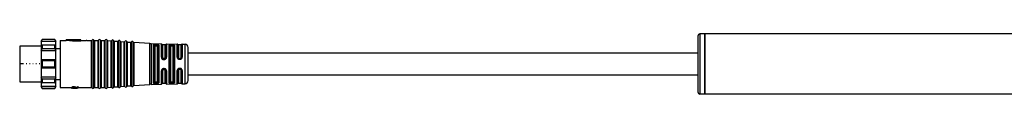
# Model space of a CAD drawing. Header units: millimetres. Extents: x -1015 to 2925, y 357 to 841.
# Tile 5 of 15: x -191 to 109, y 823 to 841. Entities that reach past the tile are written whole.
import ezdxf

# ---------------------------------------------------------------- set-up
doc = ezdxf.new("R2010")
doc.units = ezdxf.units.MM

# ---------------------------------------------------------------- blocks, each defined once
blk = doc.blocks.new('Drawing View1')
at = {"color": 7, "linetype": 'Continuous', "lineweight": 25}
for p, q in [((155.7, 12.4), (155.7, -5.9)), ((157.2, 12.4), (155.7, 12.4)), ((157.2, -5.9), (157.2, 12.4)), ((157.2, 12.4), (157.21, 12.4)), ((453.19, 12.4), (157.21, 12.4)), ((157.21, 12.4), (157.21, -5.9)), ((-44.5, 10.75), (-44.8, 10.25)), ((-44.8, 10.14), (-44.5, 10.69)), ((-44.8, 10.25), (-44.8, 10.14)), ((-40.3, 10.14), (-44.8, 10.14)), ((-44.8, 10.14), (-44.8, 9)), ((-44.5, 8.99), (-44.8, 9)), ((-44.8, 9), (-44.8, 7.24)), ((-40.3, 9), (-44.8, 9)), ((-40.6, 10.75), (-44.5, 10.75)), ((-44.5, 10.75), (-44.5, 10.69)), ((-40.6, 10.69), (-44.5, 10.69)), ((-44.5, 8.99), (-44.5, 8.55)), ((-40.6, 8.99), (-44.5, 8.99)), ((-40.3, 10.25), (-40.6, 10.75)), ((-40.6, 10.69), (-40.6, 10.75)), ((-40.6, 10.69), (-40.3, 10.14)), ((-40.3, 9), (-40.6, 8.99)), ((-40.6, 8.55), (-40.6, 8.99)), ((-40.3, 10.14), (-40.3, 10.25)), ((-40.3, 9), (-40.3, 10.14)), ((-40.3, 7.24), (-40.3, 9)), ((-39, 10.4), (-39, -3.9)), ((-39, 10.4), (-37.2, 10.4)), ((-32.7, 10.6), (-37.2, 10.6)), ((-35.2, 10.45), (-37.2, 10.6)), ((-37.2, 10.4), (-37.2, 10.6)), ((-35.2, 10.24), (-37.2, 10.4)), ((-32.7, 10.54), (-35.2, 10.54)), ((-35.2, 10.45), (-35.2, 10.54)), ((-35.2, 10.24), (-35.2, 10.45)), ((-35.2, 10.34), (-32.7, 10.34)), ((-32.7, 10.54), (-32.7, 10.6)), ((-32.7, 10.34), (-32.7, 10.54)), ((-32.7, 10.4), (-31.07, 10.4)), ((-30.84, 10.4), (-31.07, 10.4)), ((-30.84, 10.4), (-29.46, 10.4)), ((-29.46, -3.9), (-29.46, 10.4)), ((-29.27, -4.02), (-29.27, 10.52)), ((-28.73, -4.02), (-28.73, 10.52)), ((-28.54, 10.4), (-28.54, -3.9)), ((-28.54, 10.4), (-27.46, 10.4)), ((-27.46, -3.9), (-27.46, 10.4)), ((-27.27, -4.02), (-27.27, 10.52)), ((-26.73, -4.02), (-26.73, 10.52)), ((-26.54, 10.4), (-26.54, -3.9)), ((-26.54, 10.4), (-25.46, 10.4)), ((-25.46, -3.9), (-25.46, 10.4)), ((-25.27, -4.02), (-25.27, 10.52)), ((-24.72, -4), (-24.72, 10.5)), ((-24.54, 10.37), (-24.54, -3.87)), ((-24.54, 10.37), (-23.46, 10.29)), ((-23.46, -3.79), (-23.46, 10.29)), ((-23.27, -3.9), (-23.27, 10.4)), ((-22.72, -3.86), (-22.72, 10.36)), ((-22.54, 10.23), (-22.54, -3.72)), ((-22.54, 10.23), (-21.46, 10.15)), ((-21.46, -3.65), (-21.46, 10.15)), ((-21.27, -3.75), (-21.27, 10.25)), ((-20.72, -3.71), (-20.72, 10.22)), ((-20.54, 10.08), (-20.54, -3.58)), ((-20.54, 10.08), (-19.46, 10.01)), ((-19.46, -3.5), (-19.46, 10.01)), ((-19.27, -3.61), (-19.27, 10.11)), ((-18.72, -3.57), (-18.72, 10.07)), ((-18.54, 9.94), (-18.54, -3.44)), ((-18.54, 9.94), (-17.46, 9.86)), ((-17.46, -3.36), (-17.46, 9.86)), ((-17.27, -3.47), (-17.27, 9.97)), ((-16.72, -3.43), (-16.72, 9.93)), ((-16.54, 9.8), (-16.54, -3.3)), ((-11.72, 9.45), (-16.54, 9.8)), ((-11.72, -2.95), (-11.72, 9.45)), ((-11.28, 9.44), (-11.28, -2.93)), ((-11.28, 9.44), (-8.19, 9.38)), ((-10.6, -2.54), (-10.6, 9.04)), ((-9.9, 8.98), (-9.9, 9.05)), ((-9.7, 9.05), (-9.9, 9.05)), ((-9.7, 9.05), (-9.7, 8.98)), ((-9, 9.02), (-9.06, 9.12)), ((-9, 9.02), (-9, -2.52)), ((-8.19, 9.38), (-8.19, 9.38)), ((-8.19, 5.29), (-8.19, 9.38)), ((-8, 5.24), (-8, 9.22)), ((-7, 9.05), (-7.8, 9.05)), ((-7.8, 9.05), (-7.8, 5.18)), ((-7, 5.18), (-7, 9.05)), ((-6.81, 9.2), (-6.81, 5.23)), ((-6.61, 9.36), (-6.61, 5.29)), ((-6.61, 9.36), (-3.37, 9.31)), ((-4.9, 9.16), (-5.1, 9.17)), ((-3.37, 9.3), (-3.37, 9.31)), ((-3.37, 5.34), (-3.37, 9.3)), ((-3.19, 5.3), (-3.19, 9.18)), ((-2.2, 9.05), (-3, 9.05)), ((-3, 9.05), (-3, 5.25)), ((-2.2, 5.25), (-2.2, 9.05)), ((-2.02, 9.17), (-2.02, 5.29)), ((-1.83, 9.28), (-1.83, 5.33)), ((-1.83, 9.28), (-0.98, 9.27)), ((-0.98, 9.26), (-0.98, 9.27)), ((-0.98, -2.77), (-0.98, 9.26)), ((155.2, -5.4), (155.2, 11.9)), ((157.2, 11.9), (157.21, 11.9)), ((-44.8, 8.65), (-51.3, 8.65)), ((-51.3, 8.65), (-51.3, 3.25)), ((-44.8, 7.24), (-44.5, 7.86)), ((-40.3, 7.24), (-44.8, 7.24)), ((-44.8, 7.24), (-44.8, 4.5)), ((-44.5, 8.55), (-44.5, 7.86)), ((-40.6, 7.86), (-44.5, 7.86)), ((-40.6, 7.86), (-40.6, 8.55)), ((-40.6, 7.86), (-40.3, 7.24)), ((-40.3, 7.97), (-39, 7.97)), ((-40.3, 4.5), (-40.3, 7.24)), ((-10.4, 8.87), (-10.39, 8.9)), ((-10.4, 8.87), (-10.4, -2.37)), ((-10.2, 8.69), (-10.2, -2.19)), ((-9.9, 8.98), (-9.7, 8.98)), ((-9.9, 8.79), (-9.7, 8.79)), ((-9.4, -2.19), (-9.4, 8.69)), ((-9.2, -2.36), (-9.2, 8.86)), ((-5.78, -2.47), (-5.78, 8.97)), ((-5.59, 8.83), (-5.59, -2.33)), ((-5.4, 8.69), (-5.4, -2.19)), ((-4.9, 8.98), (-5.1, 8.98)), ((-5.1, 8.79), (-4.9, 8.79)), ((-4.6, -2.19), (-4.6, 8.69)), ((-4.41, -2.32), (-4.41, 8.82)), ((-4.22, 8.95), (-4.22, -2.45)), ((0, -1.77), (0, 8.27)), ((-51.3, 3.25), (-51.3, -2.15)), ((-50.15, 3.25), (-51.3, 3.25)), ((-49.15, 3.25), (-49.34, 3.25)), ((-48.15, 3.25), (-48.34, 3.25)), ((-47.15, 3.25), (-47.34, 3.25)), ((-46.15, 3.25), (-46.34, 3.25)), ((-45.15, 3.25), (-45.34, 3.25)), ((-44.8, 4.5), (-44.8, 3.25)), ((-44.5, 4.18), (-44.8, 4.5)), ((-40.3, 4.5), (-44.8, 4.5)), ((-44.8, 3.25), (-44.8, 2)), ((-44.5, 4.18), (-44.5, 3.25)), ((-40.6, 4.18), (-44.5, 4.18)), ((-44.5, 3.25), (-44.5, 2.32)), ((-40.3, 4.5), (-40.6, 4.18)), ((-40.6, 3.25), (-40.6, 4.18)), ((-40.6, 2.32), (-40.6, 3.25)), ((-40.3, 3.25), (-40.3, 4.5)), ((-40.3, 2), (-40.3, 3.25)), ((-7.92, 4.96), (-7.95, 5.03)), ((-7.92, 4.96), (-7.95, 5.03)), ((-7.9, 4.95), (-7.92, 4.96)), ((-7.9, 4.95), (-7.92, 4.96)), ((-7.86, 4.9), (-7.82, 4.87)), ((-7.3, 4.89), (-7.5, 4.89)), ((-7.5, 4.75), (-7.3, 4.75)), ((-6.98, 4.87), (-7.01, 4.84)), ((-7.01, 4.84), (-6.99, 4.84)), ((-6.91, 4.93), (-6.99, 4.84)), ((-2.7, 4.82), (-2.7, 4.96)), ((-2.7, 4.96), (-2.5, 4.96)), ((-2.7, 4.82), (-2.5, 4.82)), ((-2.7, 4.67), (-2.5, 4.67)), ((-2.5, 4.82), (-2.5, 4.96)), ((-44.8, 2), (-44.5, 2.32)), ((-40.3, 2), (-44.8, 2)), ((-44.8, 2), (-44.8, -0.74)), ((-40.6, 2.32), (-44.5, 2.32)), ((-40.6, 2.32), (-40.3, 2)), ((-40.3, -0.74), (-40.3, 2)), ((-8.19, -2.88), (-8.19, 1.13)), ((-8, -2.72), (-8, 1.19)), ((-7.95, 1.39), (-7.93, 1.45)), ((-7.91, 1.46), (-7.93, 1.45)), ((-7.8, 1.25), (-7.8, -2.55)), ((-7.3, 1.68), (-7.5, 1.68)), ((-7.5, 1.54), (-7.3, 1.54)), ((-6.96, 1.55), (-7, 1.57)), ((-7, -2.55), (-7, 1.25)), ((-6.96, 1.55), (-6.98, 1.56)), ((-6.98, 1.56), (-6.97, 1.56)), ((-6.97, 1.56), (-6.98, 1.56)), ((-6.97, 1.57), (-6.9, 1.48)), ((-6.81, 1.19), (-6.81, -2.7)), ((-6.61, 1.14), (-6.61, -2.86)), ((-3.37, -2.81), (-3.37, 1.23)), ((-3.19, -2.68), (-3.19, 1.27)), ((-3, 1.32), (-3, -2.55)), ((-2.5, 1.9), (-2.7, 1.9)), ((-2.5, 1.75), (-2.7, 1.75)), ((-2.7, 1.75), (-2.7, 1.61)), ((-2.5, 1.61), (-2.7, 1.61)), ((-2.5, 1.75), (-2.5, 1.61)), ((-2.2, -2.55), (-2.2, 1.32)), ((-2.02, 1.28), (-2.02, -2.66)), ((-1.83, 1.24), (-1.83, -2.78)), ((-51.3, -2.15), (-44.8, -2.15)), ((-40.3, -0.74), (-44.8, -0.74)), ((-44.5, -1.36), (-44.8, -0.74)), ((-44.8, -0.74), (-44.8, -2.5)), ((-44.8, -2.5), (-44.5, -2.49)), ((-40.3, -2.5), (-44.8, -2.5)), ((-44.8, -2.5), (-44.8, -3.64)), ((-40.6, -1.36), (-44.5, -1.36)), ((-44.5, -1.36), (-44.5, -2.05)), ((-44.5, -2.05), (-44.5, -2.49)), ((-40.6, -2.49), (-44.5, -2.49)), ((-40.3, -0.74), (-40.6, -1.36)), ((-40.6, -2.05), (-40.6, -1.36)), ((-40.6, -2.49), (-40.6, -2.05)), ((-40.6, -2.49), (-40.3, -2.5)), ((-40.3, -2.5), (-40.3, -0.74)), ((-40.3, -1.48), (-39, -1.48)), ((-40.3, -3.64), (-40.3, -2.5)), ((-16.54, -3.3), (-11.72, -2.95)), ((-11.72, -2.95), (-11.72, -2.95)), ((-11.28, -2.94), (-8.19, -2.88)), ((-11.28, -2.93), (-11.28, -2.94)), ((-10.6, -2.54), (-10.58, -2.59)), ((-10.39, -2.4), (-10.4, -2.37)), ((-9.7, -2.29), (-9.9, -2.29)), ((-9.9, -2.55), (-9.9, -2.48)), ((-9.7, -2.48), (-9.9, -2.48)), ((-9.9, -2.55), (-9.7, -2.55)), ((-9.7, -2.48), (-9.7, -2.55)), ((-9.06, -2.62), (-9, -2.52)), ((-7.8, -2.55), (-7, -2.55)), ((-6.61, -2.86), (-3.37, -2.81)), ((-6.61, -2.86), (-6.61, -2.86)), ((-4.9, -2.29), (-5.1, -2.29)), ((-5.1, -2.48), (-4.9, -2.48)), ((-5.1, -2.67), (-4.9, -2.66)), ((-3, -2.55), (-2.2, -2.55)), ((-2.02, -2.66), (-2.02, -2.67)), ((-1.83, -2.78), (-0.98, -2.77)), ((-1.83, -2.78), (-1.83, -2.78)), ((-40.3, -3.64), (-44.8, -3.64)), ((-44.5, -4.19), (-44.8, -3.64)), ((-44.8, -3.64), (-44.8, -3.75)), ((-44.8, -3.75), (-44.5, -4.25)), ((-40.6, -4.19), (-44.5, -4.19)), ((-44.5, -4.19), (-44.5, -4.25)), ((-44.5, -4.25), (-40.6, -4.25)), ((-40.3, -3.64), (-40.6, -4.19)), ((-40.6, -4.25), (-40.3, -3.75)), ((-40.6, -4.25), (-40.6, -4.19)), ((-40.3, -3.75), (-40.3, -3.64)), ((-39, -3.9), (-35.5, -3.9)), ((-35.5, -3.84), (-35.5, -4.04)), ((-35.5, -4.04), (-35.5, -4.06)), ((-35.5, -4.06), (-35.5, -4.1)), ((-35.5, -4.1), (-35.32, -4.1)), ((-35.46, -3.8), (-35.46, -4)), ((-35.37, -3.77), (-35.37, -3.97)), ((-35.29, -4.06), (-35.29, -4.04)), ((-35.24, -4.02), (-35.24, -4.08)), ((-35.2, -3.74), (-35.2, -3.94)), ((-35.16, -4), (-35.16, -4.09)), ((-34.95, -3.73), (-35.03, -3.73)), ((-35.03, -3.73), (-35.03, -3.93)), ((-35.03, -3.93), (-34.95, -3.93)), ((-34.95, -3.98), (-35.03, -3.98)), ((-35.03, -3.98), (-35.03, -4.09)), ((-35.03, -4.1), (-35.03, -4.09)), ((-35.03, -4.1), (-33.76, -4.1)), ((-34.95, -3.73), (-34.95, -3.93)), ((-34.78, -3.74), (-34.78, -3.94)), ((-33.71, -4.1), (-34.78, -4)), ((-33.71, -3.89), (-34.65, -3.75)), ((-34.65, -3.75), (-34.65, -3.96)), ((-33.71, -4.09), (-34.65, -3.96)), ((-33.5, -3.73), (-33.71, -3.73)), ((-33.71, -3.73), (-33.71, -3.93)), ((-33.71, -3.93), (-33.71, -4.09)), ((-33.71, -3.93), (-33.5, -3.93)), ((-33.5, -4.1), (-33.71, -4.1)), ((-33.5, -3.73), (-33.5, -3.93)), ((-33.5, -3.9), (-29.46, -3.9)), ((-33.5, -4.1), (-33.5, -3.93)), ((-29.46, -3.9), (-29.46, -3.9)), ((-28.73, -4.02), (-28.73, -4.02)), ((-28.54, -3.9), (-28.54, -3.9)), ((-28.54, -3.9), (-27.46, -3.9)), ((-27.46, -3.9), (-27.46, -3.9)), ((-26.73, -4.02), (-26.73, -4.02)), ((-26.54, -3.9), (-26.54, -3.9)), ((-26.54, -3.9), (-25.46, -3.9)), ((-25.46, -3.9), (-25.46, -3.9)), ((-24.72, -4), (-24.72, -4)), ((-24.54, -3.87), (-23.46, -3.79)), ((-24.54, -3.87), (-24.54, -3.87)), ((-23.46, -3.79), (-23.46, -3.79)), ((-22.72, -3.86), (-22.72, -3.86)), ((-22.54, -3.73), (-21.46, -3.65)), ((-22.54, -3.72), (-22.54, -3.73)), ((-21.46, -3.65), (-21.46, -3.65)), ((-20.72, -3.72), (-20.72, -3.71)), ((-20.54, -3.58), (-19.46, -3.51)), ((-20.54, -3.58), (-20.54, -3.58)), ((-19.46, -3.51), (-19.46, -3.5)), ((-18.72, -3.57), (-18.72, -3.57)), ((-18.54, -3.44), (-17.46, -3.36)), ((-18.54, -3.44), (-18.54, -3.44)), ((-17.46, -3.36), (-17.46, -3.36)), ((-16.72, -3.43), (-16.72, -3.43)), ((-16.54, -3.3), (-16.54, -3.3)), ((157.2, -5.9), (155.7, -5.9)), ((157.2, -5.4), (157.21, -5.4)), ((157.2, -5.9), (157.21, -5.9)), ((453.19, -5.9), (157.21, -5.9))]:
    blk.add_line(p, q, dxfattribs=at)
at = {"color": 7, "linetype": 'Continuous', "lineweight": 25, "flags": 128}
for points in [[(-9.7, 9.24), (-9.81, 9.25), (-9.9, 9.25)], [(-9.7, 9.05), (-9.7, 9.08), (-9.7, 9.11), (-9.7, 9.15), (-9.7, 9.17), (-9.7, 9.2), (-9.7, 9.22), (-9.7, 9.23), (-9.7, 9.24)], [(-7.5, 4.59), (-7.38, 4.59), (-7.3, 4.59)], [(-7.3, 1.83), (-7.41, 1.83), (-7.5, 1.83)], [(-9.9, -2.75), (-9.78, -2.75), (-9.7, -2.74)]]:
    blk.add_lwpolyline(points, dxfattribs=at)
at = {"color": 7, "linetype": 'Continuous', "lineweight": 25}
for centre, radius, start, end in [((155.7, 11.9), 0.5, 90, 180), ((-29.46, 10.6), 0.2, 270, 336.4218), ((-29, 10.4), 0.3, 90, 156.4218), ((-29, 10.4), 0.3, 23.5782, 90), ((-28.54, 10.6), 0.2, 203.5782, 270), ((-27.46, 10.6), 0.2, 270, 336.4218), ((-27, 10.4), 0.3, 90, 156.4218), ((-27, 10.4), 0.3, 23.5782, 90), ((-26.54, 10.6), 0.2, 203.5782, 270), ((-25.46, 10.6), 0.2, 270, 336.4218), ((-25, 10.4), 0.3, 90, 156.4218), ((-25, 10.4), 0.3, 19.5063, 90), ((-24.53, 10.57), 0.2, 199.5063, 265.9282), ((-23.44, 10.49), 0.2, 265.9282, 270), ((-23.44, 10.49), 0.2, 270, 332.35), ((-23, 10.26), 0.3, 90, 152.35), ((-23, 10.26), 0.3, 19.5063, 90), ((-22.53, 10.42), 0.2, 199.5063, 265.9282), ((-21.44, 10.35), 0.2, 265.9282, 270), ((-21.44, 10.35), 0.2, 270, 332.35), ((-21, 10.12), 0.3, 90, 152.35), ((-21, 10.12), 0.3, 19.5063, 90), ((-20.53, 10.28), 0.2, 199.5063, 265.9282), ((-19.44, 10.2), 0.2, 265.9282, 270), ((-19.44, 10.2), 0.2, 270, 332.35), ((-19, 9.97), 0.3, 90, 152.35), ((-19, 9.97), 0.3, 19.5063, 90), ((-18.53, 10.14), 0.2, 199.5063, 265.9282), ((-17.44, 10.06), 0.2, 265.9282, 270), ((-17.44, 10.06), 0.2, 270, 332.35), ((-17, 9.83), 0.3, 90, 152.35), ((-17, 9.83), 0.3, 19.5063, 90), ((-16.53, 10), 0.2, 199.5063, 265.9282), ((-11.15, 17.43), 8, 265.9282, 269.0586), ((-8.19, 9.18), 0.2, 9.4055, 89.0586), ((-7.8, 9.25), 0.2, 189.4055, 270), ((-7, 9.25), 0.2, 270, 346.7915), ((-6.61, 9.16), 0.2, 89.0586, 166.7915), ((-3.37, 9.11), 0.2, 21.1924, 89.0586), ((-3, 9.25), 0.2, 201.1924, 270), ((-2.2, 9.25), 0.2, 270, 334.8768), ((-1.84, 9.08), 0.2, 89.0586, 154.8768), ((-1, 8.27), 1, 0, 89.0586), ((-11.15, -10.93), 8, 90.9414, 94.0718), ((-8.19, -2.68), 0.2, 270.9414, 350.5945), ((-7.8, -2.75), 0.2, 90, 170.5945), ((-7, -2.75), 0.2, 13.2085, 90), ((-6.61, -2.66), 0.2, 193.2085, 270.9414), ((-3.37, -2.61), 0.2, 270.9414, 338.8076), ((-3, -2.75), 0.2, 90, 158.8076), ((-2.2, -2.75), 0.2, 25.1232, 90), ((-1.84, -2.58), 0.2, 205.1232, 270.9414), ((-1, -1.77), 1, 270.9414, 0), ((-29.46, -4.1), 0.2, 23.5782, 90), ((-29, -3.9), 0.3, 203.5782, 270), ((-29, -3.9), 0.3, 270, 336.4218), ((-28.54, -4.1), 0.2, 90, 156.4218), ((-27.46, -4.1), 0.2, 23.5782, 90), ((-27, -3.9), 0.3, 203.5782, 270), ((-27, -3.9), 0.3, 270, 336.4218), ((-26.54, -4.1), 0.2, 90, 156.4218), ((-25.46, -4.1), 0.2, 23.5782, 90), ((-25, -3.9), 0.3, 203.5782, 270), ((-25, -3.9), 0.3, 270, 340.4937), ((-24.53, -4.07), 0.2, 94.0718, 160.4937), ((-23.44, -3.99), 0.2, 90, 94.0718), ((-23.44, -3.99), 0.2, 27.65, 90), ((-23, -3.76), 0.3, 207.65, 270), ((-23, -3.76), 0.3, 270, 340.4937), ((-22.53, -3.92), 0.2, 94.0718, 160.4937), ((-21.44, -3.85), 0.2, 90, 94.0718), ((-21.44, -3.85), 0.2, 27.65, 90), ((-21, -3.62), 0.3, 207.65, 270), ((-21, -3.62), 0.3, 270, 340.4937), ((-20.53, -3.78), 0.2, 94.0718, 160.4937), ((-19.44, -3.7), 0.2, 90, 94.0718), ((-19.44, -3.7), 0.2, 27.65, 90), ((-19, -3.47), 0.3, 207.65, 270), ((-19, -3.47), 0.3, 270, 340.4937), ((-18.53, -3.64), 0.2, 94.0718, 160.4937), ((-17.44, -3.56), 0.2, 90, 94.0718), ((-17.44, -3.56), 0.2, 27.65, 90), ((-17, -3.33), 0.3, 207.65, 270), ((-17, -3.33), 0.3, 270, 340.4937), ((-16.53, -3.5), 0.2, 94.0718, 160.4937), ((155.7, -5.4), 0.5, 180, 270)]:
    blk.add_arc(centre, radius, start, end, dxfattribs=at)
for points, knots in [([(-10.58, 9.09), (-10.59, 9.08), (-10.59, 9.07), (-10.6, 9.05), (-10.6, 9.04)], [0, 0, 0, 0, 0.559911, 1, 1, 1, 1]), ([(-9.9, 9.25), (-9.98, 9.25), (-10.14, 9.25), (-10.35, 9.22), (-10.51, 9.17), (-10.56, 9.12), (-10.58, 9.09)], [0, 0, 0, 0, 0.240986, 0.480354, 0.730325, 1, 1, 1, 1]), ([(-10.39, 8.9), (-10.39, 8.93), (-10.4, 8.97), (-10.45, 9.03), (-10.51, 9.08), (-10.56, 9.09), (-10.58, 9.09)], [0, 0, 0, 0, 0.241113, 0.499995, 0.75888, 1, 1, 1, 1]), ([(-10.39, 8.9), (-10.37, 8.93), (-10.34, 8.97), (-10.23, 9.02), (-10.08, 9.05), (-9.96, 9.05), (-9.9, 9.05)], [0, 0, 0, 0, 0.260203, 0.503108, 0.750294, 1, 1, 1, 1]), ([(-9.06, 9.12), (-9.1, 9.14), (-9.17, 9.18), (-9.34, 9.22), (-9.52, 9.24), (-9.64, 9.24), (-9.7, 9.24)], [0, 0, 0, 0, 0.293182, 0.56768, 0.777815, 1, 1, 1, 1]), ([(-9.7, 9.05), (-9.65, 9.05), (-9.54, 9.04), (-9.36, 9), (-9.29, 8.95), (-9.24, 8.92)], [0, 0, 0, 0, 0.279386, 0.559393, 1, 1, 1, 1]), ([(-9.24, 8.92), (-9.24, 8.95), (-9.23, 8.99), (-9.18, 9.06), (-9.12, 9.1), (-9.08, 9.11), (-9.06, 9.12)], [0, 0, 0, 0, 0.241452, 0.500002, 0.75855, 1, 1, 1, 1]), ([(-5.1, 9.17), (-5.19, 9.16), (-5.4, 9.16), (-5.62, 9.12), (-5.76, 9.05), (-5.77, 9), (-5.78, 8.97)], [0, 0, 0, 0, 0.2670935, 0.5446715, 0.7712334, 1, 1, 1, 1]), ([(-5.1, 9.16), (-5.1, 9.16), (-5.1, 9.14), (-5.1, 9.1), (-5.1, 9.04), (-5.1, 9), (-5.1, 8.98)], [0, 0, 0, 0, 0.251426, 0.499997, 0.748572, 1, 1, 1, 1]), ([(-4.22, 8.95), (-4.23, 8.98), (-4.25, 9.04), (-4.4, 9.11), (-4.6, 9.14), (-4.77, 9.16), (-4.85, 9.16), (-4.9, 9.16)], [0, 0, 0, 0, 0.251806, 0.512867, 0.757708, 0.878904, 1, 1, 1, 1]), ([(-4.9, 9.16), (-4.9, 9.16), (-4.9, 9.14), (-4.9, 9.1), (-4.9, 9.04), (-4.9, 9), (-4.9, 8.98)], [0, 0, 0, 0, 0.243207, 0.499872, 0.756606, 1, 1, 1, 1]), ([(-10.39, 8.9), (-10.37, 8.91), (-10.34, 8.94), (-10.22, 8.96), (-10.07, 8.98), (-9.96, 8.98), (-9.9, 8.98)], [0, 0, 0, 0, 0.259674, 0.505877, 0.754727, 1, 1, 1, 1]), ([(-10.2, 8.69), (-10.19, 8.71), (-10.18, 8.74), (-10.1, 8.77), (-10, 8.79), (-9.93, 8.79), (-9.9, 8.79)], [0, 0, 0, 0, 0.2863334, 0.5666446, 0.7832944, 1, 1, 1, 1]), ([(-9.7, 8.98), (-9.65, 8.98), (-9.56, 8.98), (-9.43, 8.97), (-9.32, 8.95), (-9.27, 8.93), (-9.24, 8.92)], [0, 0, 0, 0, 0.239323, 0.485388, 0.738771, 1, 1, 1, 1]), ([(-9.7, 8.79), (-9.66, 8.79), (-9.57, 8.79), (-9.47, 8.76), (-9.41, 8.73), (-9.4, 8.71), (-9.4, 8.69)], [0, 0, 0, 0, 0.275977, 0.551671, 0.772108, 1, 1, 1, 1]), ([(-9.24, 8.92), (-9.23, 8.91), (-9.21, 8.89), (-9.2, 8.87), (-9.2, 8.86)], [0, 0, 0, 0, 0.499399, 1, 1, 1, 1]), ([(-5.59, 8.83), (-5.59, 8.85), (-5.57, 8.9), (-5.46, 8.94), (-5.32, 8.97), (-5.2, 8.98), (-5.13, 8.98), (-5.1, 8.98)], [0, 0, 0, 0, 0.251331, 0.501166, 0.750173, 0.875215, 1, 1, 1, 1]), ([(-5.4, 8.69), (-5.39, 8.71), (-5.38, 8.74), (-5.3, 8.77), (-5.2, 8.79), (-5.13, 8.79), (-5.1, 8.79)], [0, 0, 0, 0, 0.286333, 0.566645, 0.783294, 1, 1, 1, 1]), ([(-4.9, 8.98), (-4.87, 8.97), (-4.8, 8.97), (-4.68, 8.96), (-4.54, 8.94), (-4.43, 8.89), (-4.42, 8.84), (-4.41, 8.82)], [0, 0, 0, 0, 0.124681, 0.249706, 0.498756, 0.748856, 1, 1, 1, 1]), ([(-4.9, 8.79), (-4.86, 8.79), (-4.77, 8.79), (-4.67, 8.76), (-4.61, 8.73), (-4.6, 8.71), (-4.6, 8.69)], [0, 0, 0, 0, 0.275977, 0.551671, 0.772108, 1, 1, 1, 1]), ([(155.2, 6.5), (153.54, 6.5), (150.1, 6.5), (144.72, 6.5), (139.11, 6.5), (133.39, 6.5), (127.58, 6.5), (121.67, 6.5), (114.92, 6.5), (107.58, 6.5), (99.97, 6.5), (92.91, 6.5), (84.91, 6.5), (75.6, 6.5), (64.91, 6.5), (54.14, 6.5), (45.39, 6.5), (38.68, 6.5), (34.11, 6.5), (29.7, 6.5), (25.66, 6.5), (21.6, 6.5), (17.23, 6.5), (12.07, 6.5), (6.23, 6.5), (2.14, 6.5), (0, 6.5)], [0, 0, 0, 0, 0.032613, 0.067841, 0.104341, 0.141053, 0.178269, 0.216419, 0.255129, 0.308428, 0.358055, 0.402177, 0.444756, 0.51266, 0.582033, 0.651426, 0.720806, 0.751317, 0.780971, 0.809117, 0.836545, 0.859112, 0.887426, 0.920923, 0.95881, 1, 1, 1, 1]), ([(-8.19, 5.29), (-8.19, 5.22), (-8.17, 5.08), (-8.1, 4.95), (-8.06, 4.89)], [0, 0, 0, 0, 0.493619, 1, 1, 1, 1]), ([(-7.92, 4.96), (-7.93, 4.96), (-7.95, 4.95), (-8.01, 4.93), (-8.04, 4.9), (-8.06, 4.89)], [0, 0, 0, 0, 0.340194, 0.680391, 1, 1, 1, 1]), ([(-8.06, 4.89), (-8.03, 4.85), (-7.96, 4.76), (-7.82, 4.67), (-7.66, 4.61), (-7.55, 4.6), (-7.5, 4.59)], [0, 0, 0, 0, 0.256096, 0.509575, 0.755037, 1, 1, 1, 1]), ([(-7.9, 4.95), (-7.93, 5), (-7.98, 5.09), (-7.99, 5.19), (-8, 5.24)], [0, 0, 0, 0, 0.499413, 1, 1, 1, 1]), ([(-7.5, 4.75), (-7.54, 4.75), (-7.62, 4.76), (-7.73, 4.8), (-7.83, 4.87), (-7.88, 4.93), (-7.9, 4.95)], [0, 0, 0, 0, 0.252641, 0.502481, 0.751075, 1, 1, 1, 1]), ([(-7.5, 4.89), (-7.54, 4.9), (-7.63, 4.91), (-7.73, 4.99), (-7.79, 5.08), (-7.8, 5.15), (-7.8, 5.18)], [0, 0, 0, 0, 0.276915, 0.553061, 0.773142, 1, 1, 1, 1]), ([(-7.71, 4.8), (-7.68, 4.79), (-7.61, 4.76), (-7.53, 4.76), (-7.5, 4.76)], [0, 0, 0, 0, 0.4826893, 1, 1, 1, 1]), ([(-7, 5.18), (-7.01, 5.14), (-7.02, 5.06), (-7.1, 4.96), (-7.2, 4.9), (-7.27, 4.9), (-7.3, 4.89)], [0, 0, 0, 0, 0.285261, 0.56524, 0.782325, 1, 1, 1, 1]), ([(-7.3, 4.76), (-7.27, 4.76), (-7.21, 4.76), (-7.12, 4.78), (-7.05, 4.81), (-7.02, 4.84), (-7.01, 4.85)], [0, 0, 0, 0, 0.298295, 0.601169, 0.907165, 1, 1, 1, 1]), ([(-7.01, 4.84), (-7.05, 4.82), (-7.14, 4.76), (-7.25, 4.75), (-7.3, 4.75)], [0, 0, 0, 0, 0.5005202, 1, 1, 1, 1]), ([(-7.3, 4.59), (-7.22, 4.6), (-7.07, 4.61), (-6.95, 4.69), (-6.89, 4.73)], [0, 0, 0, 0, 0.494912, 1, 1, 1, 1]), ([(-6.99, 4.84), (-6.98, 4.84), (-6.97, 4.82), (-6.93, 4.78), (-6.9, 4.75), (-6.89, 4.73)], [0, 0, 0, 0, 0.340043, 0.680083, 1, 1, 1, 1]), ([(-6.81, 5.23), (-6.81, 5.2), (-6.81, 5.12), (-6.85, 5.02), (-6.91, 4.93), (-6.96, 4.89), (-6.98, 4.87)], [0, 0, 0, 0, 0.2764393, 0.5518926, 0.8264582, 1, 1, 1, 1]), ([(-6.89, 4.73), (-6.85, 4.77), (-6.77, 4.83), (-6.68, 4.97), (-6.62, 5.12), (-6.61, 5.23), (-6.61, 5.29)], [0, 0, 0, 0, 0.239026, 0.480872, 0.740027, 1, 1, 1, 1]), ([(-3.37, 5.34), (-3.36, 5.26), (-3.35, 5.13), (-3.26, 4.97), (-3.17, 4.86), (-3.06, 4.78), (-2.91, 4.69), (-2.78, 4.68), (-2.7, 4.67)], [0, 0, 0, 0, 0.250831, 0.3796, 0.511972, 0.643916, 0.77138, 1, 1, 1, 1]), ([(-2.7, 4.82), (-2.73, 4.83), (-2.8, 4.83), (-2.92, 4.87), (-3.05, 4.96), (-3.17, 5.11), (-3.18, 5.24), (-3.19, 5.3)], [0, 0, 0, 0, 0.124996, 0.24988, 0.498893, 0.748923, 1, 1, 1, 1]), ([(-3, 5.25), (-3, 5.21), (-2.99, 5.14), (-2.92, 5.04), (-2.82, 4.98), (-2.74, 4.97), (-2.7, 4.96)], [0, 0, 0, 0, 0.25281, 0.507519, 0.757887, 1, 1, 1, 1]), ([(-2.7, 4.82), (-2.7, 4.82), (-2.7, 4.81), (-2.7, 4.78), (-2.7, 4.73), (-2.7, 4.69), (-2.7, 4.67)], [0, 0, 0, 0, 0.251175, 0.5, 0.748825, 1, 1, 1, 1]), ([(-2.5, 4.67), (-2.4, 4.69), (-2.21, 4.71), (-1.99, 4.89), (-1.86, 5.1), (-1.84, 5.26), (-1.83, 5.33)], [0, 0, 0, 0, 0.267981, 0.546138, 0.772629, 1, 1, 1, 1]), ([(-2.02, 5.29), (-2.03, 5.23), (-2.04, 5.11), (-2.15, 4.96), (-2.31, 4.85), (-2.44, 4.83), (-2.5, 4.82)], [0, 0, 0, 0, 0.2518956, 0.5022345, 0.7515144, 1, 1, 1, 1]), ([(-2.5, 4.96), (-2.46, 4.97), (-2.38, 4.98), (-2.28, 5.04), (-2.21, 5.14), (-2.2, 5.21), (-2.2, 5.25)], [0, 0, 0, 0, 0.243752, 0.493162, 0.746575, 1, 1, 1, 1]), ([(-2.5, 4.82), (-2.5, 4.82), (-2.5, 4.81), (-2.5, 4.78), (-2.5, 4.73), (-2.5, 4.69), (-2.5, 4.67)], [0, 0, 0, 0, 0.244355, 0.500002, 0.755649, 1, 1, 1, 1]), ([(-8.08, 1.51), (-8.11, 1.45), (-8.18, 1.33), (-8.19, 1.2), (-8.19, 1.13)], [0, 0, 0, 0, 0.485244, 1, 1, 1, 1]), ([(-7.5, 1.83), (-7.55, 1.83), (-7.67, 1.82), (-7.83, 1.75), (-7.97, 1.65), (-8.04, 1.56), (-8.08, 1.51)], [0, 0, 0, 0, 0.244679, 0.489815, 0.743445, 1, 1, 1, 1]), ([(-7.93, 1.45), (-7.94, 1.45), (-7.97, 1.46), (-8.02, 1.48), (-8.06, 1.5), (-8.08, 1.51)], [0, 0, 0, 0, 0.340191, 0.680378, 1, 1, 1, 1]), ([(-8, 1.19), (-7.99, 1.24), (-7.99, 1.33), (-7.94, 1.42), (-7.91, 1.46)], [0, 0, 0, 0, 0.50107, 1, 1, 1, 1]), ([(-7.91, 1.46), (-7.89, 1.49), (-7.84, 1.55), (-7.74, 1.62), (-7.62, 1.67), (-7.54, 1.68), (-7.5, 1.68)], [0, 0, 0, 0, 0.2506558, 0.499639, 0.7488037, 1, 1, 1, 1]), ([(-7.8, 1.25), (-7.79, 1.29), (-7.78, 1.37), (-7.7, 1.47), (-7.6, 1.53), (-7.53, 1.53), (-7.5, 1.54)], [0, 0, 0, 0, 0.286333, 0.566645, 0.783294, 1, 1, 1, 1]), ([(-7.5, 1.67), (-7.53, 1.67), (-7.6, 1.67), (-7.67, 1.64), (-7.7, 1.63)], [0, 0, 0, 0, 0.55053, 1, 1, 1, 1]), ([(-6.85, 1.67), (-6.92, 1.71), (-7.05, 1.81), (-7.22, 1.82), (-7.3, 1.83)], [0, 0, 0, 0, 0.506474, 1, 1, 1, 1]), ([(-7.3, 1.68), (-7.24, 1.67), (-7.12, 1.66), (-7.03, 1.6), (-6.98, 1.56)], [0, 0, 0, 0, 0.498405, 1, 1, 1, 1]), ([(-7, 1.57), (-7.01, 1.58), (-7.04, 1.61), (-7.11, 1.64), (-7.21, 1.67), (-7.27, 1.67), (-7.3, 1.67)], [0, 0, 0, 0, 0.111895, 0.411443, 0.707998, 1, 1, 1, 1]), ([(-7.3, 1.54), (-7.26, 1.53), (-7.17, 1.52), (-7.07, 1.44), (-7.01, 1.35), (-7, 1.28), (-7, 1.25)], [0, 0, 0, 0, 0.2759772, 0.551671, 0.772108, 1, 1, 1, 1]), ([(-6.97, 1.56), (-6.96, 1.57), (-6.94, 1.58), (-6.9, 1.62), (-6.87, 1.65), (-6.85, 1.67)], [0, 0, 0, 0, 0.340011, 0.680025, 1, 1, 1, 1]), ([(-6.96, 1.54), (-6.94, 1.53), (-6.9, 1.48), (-6.85, 1.4), (-6.81, 1.3), (-6.81, 1.23), (-6.81, 1.19)], [0, 0, 0, 0, 0.199428, 0.46575, 0.7326, 1, 1, 1, 1]), ([(-6.61, 1.14), (-6.61, 1.19), (-6.62, 1.29), (-6.67, 1.43), (-6.74, 1.56), (-6.82, 1.63), (-6.85, 1.67)], [0, 0, 0, 0, 0.2459824, 0.5061825, 0.7632622, 1, 1, 1, 1]), ([(-2.7, 1.9), (-2.78, 1.89), (-2.91, 1.88), (-3.07, 1.79), (-3.21, 1.68), (-3.34, 1.49), (-3.36, 1.32), (-3.37, 1.23)], [0, 0, 0, 0, 0.2390851, 0.3629577, 0.4874552, 0.7421797, 1, 1, 1, 1]), ([(-3.19, 1.27), (-3.18, 1.34), (-3.17, 1.46), (-3.05, 1.62), (-2.92, 1.7), (-2.8, 1.74), (-2.73, 1.75), (-2.7, 1.75)], [0, 0, 0, 0, 0.251106, 0.500918, 0.749973, 0.874947, 1, 1, 1, 1]), ([(-2.7, 1.61), (-2.74, 1.6), (-2.82, 1.59), (-2.92, 1.53), (-2.99, 1.43), (-3, 1.35), (-3, 1.32)], [0, 0, 0, 0, 0.244541, 0.494439, 0.747625, 1, 1, 1, 1]), ([(-2.7, 1.75), (-2.7, 1.75), (-2.7, 1.76), (-2.7, 1.8), (-2.7, 1.84), (-2.7, 1.88), (-2.7, 1.9)], [0, 0, 0, 0, 0.244222, 0.499941, 0.755691, 1, 1, 1, 1]), ([(-1.83, 1.24), (-1.84, 1.32), (-1.86, 1.45), (-1.94, 1.61), (-2.03, 1.71), (-2.13, 1.8), (-2.29, 1.88), (-2.41, 1.89), (-2.5, 1.9)], [0, 0, 0, 0, 0.247774, 0.377676, 0.510624, 0.642416, 0.769734, 1, 1, 1, 1]), ([(-2.5, 1.75), (-2.5, 1.75), (-2.5, 1.76), (-2.5, 1.8), (-2.5, 1.84), (-2.5, 1.88), (-2.5, 1.9)], [0, 0, 0, 0, 0.2511946, 0.5000577, 0.7488537, 1, 1, 1, 1]), ([(-2.5, 1.75), (-2.44, 1.74), (-2.31, 1.73), (-2.15, 1.62), (-2.04, 1.46), (-2.03, 1.34), (-2.02, 1.28)], [0, 0, 0, 0, 0.248719, 0.498088, 0.748561, 1, 1, 1, 1]), ([(-2.2, 1.32), (-2.2, 1.35), (-2.21, 1.43), (-2.28, 1.53), (-2.38, 1.59), (-2.46, 1.6), (-2.5, 1.61)], [0, 0, 0, 0, 0.2519103, 0.5062014, 0.7568855, 1, 1, 1, 1]), ([(0, 0), (2.83, 0), (8.41, 0), (16.53, 0), (24.12, 0), (30.98, 0), (36.94, 0), (42.09, 0), (46.75, 0), (51.28, 0), (59.95, 0), (72.9, 0), (86.94, 0), (97.84, 0), (105.19, 0), (112.03, 0), (118.76, 0), (126.37, 0), (134.95, 0), (142.65, 0), (148.58, 0), (151.99, 0), (154.15, 0), (154.95, 0), (155.2, 0)], [0, 0, 0, 0, 0.054689, 0.1075, 0.156755, 0.201221, 0.240028, 0.272056, 0.300775, 0.329988, 0.359655, 0.468452, 0.580195, 0.631141, 0.679046, 0.722128, 0.763118, 0.808952, 0.868815, 0.928671, 0.957611, 0.98395, 0.99509, 1, 1, 1, 1]), ([(-10.39, -2.4), (-10.39, -2.43), (-10.4, -2.47), (-10.45, -2.53), (-10.51, -2.58), (-10.56, -2.59), (-10.58, -2.59)], [0, 0, 0, 0, 0.241118, 0.500002, 0.758885, 1, 1, 1, 1]), ([(-9.9, -2.75), (-9.98, -2.75), (-10.14, -2.75), (-10.35, -2.72), (-10.51, -2.67), (-10.56, -2.62), (-10.58, -2.59)], [0, 0, 0, 0, 0.239621, 0.485413, 0.736282, 1, 1, 1, 1]), ([(-9.9, -2.48), (-9.96, -2.48), (-10.07, -2.48), (-10.22, -2.46), (-10.34, -2.44), (-10.37, -2.41), (-10.39, -2.4)], [0, 0, 0, 0, 0.246175, 0.494713, 0.740223, 1, 1, 1, 1]), ([(-9.9, -2.55), (-9.96, -2.55), (-10.08, -2.55), (-10.23, -2.52), (-10.34, -2.47), (-10.37, -2.43), (-10.39, -2.4)], [0, 0, 0, 0, 0.249725, 0.496887, 0.739826, 1, 1, 1, 1]), ([(-9.9, -2.29), (-9.94, -2.29), (-10.03, -2.29), (-10.13, -2.26), (-10.19, -2.23), (-10.2, -2.21), (-10.2, -2.19)], [0, 0, 0, 0, 0.275977, 0.551671, 0.772108, 1, 1, 1, 1]), ([(-9.4, -2.19), (-9.41, -2.21), (-9.42, -2.24), (-9.5, -2.27), (-9.6, -2.29), (-9.67, -2.29), (-9.7, -2.29)], [0, 0, 0, 0, 0.2863334, 0.5666446, 0.7832944, 1, 1, 1, 1]), ([(-9.24, -2.42), (-9.27, -2.43), (-9.32, -2.45), (-9.43, -2.47), (-9.56, -2.48), (-9.65, -2.48), (-9.7, -2.48)], [0, 0, 0, 0, 0.261383, 0.514816, 0.760828, 1, 1, 1, 1]), ([(-9.24, -2.42), (-9.27, -2.44), (-9.31, -2.48), (-9.42, -2.52), (-9.56, -2.54), (-9.65, -2.55), (-9.7, -2.55)], [0, 0, 0, 0, 0.257979, 0.509232, 0.755839, 1, 1, 1, 1]), ([(-9.7, -2.74), (-9.63, -2.74), (-9.5, -2.74), (-9.31, -2.71), (-9.16, -2.67), (-9.09, -2.63), (-9.06, -2.62)], [0, 0, 0, 0, 0.24118, 0.484217, 0.736021, 1, 1, 1, 1]), ([(-9.2, -2.36), (-9.2, -2.37), (-9.21, -2.39), (-9.23, -2.41), (-9.24, -2.42)], [0, 0, 0, 0, 0.500952, 1, 1, 1, 1]), ([(-9.24, -2.42), (-9.24, -2.45), (-9.23, -2.49), (-9.18, -2.56), (-9.12, -2.6), (-9.08, -2.61), (-9.06, -2.62)], [0, 0, 0, 0, 0.241453, 0.500003, 0.758551, 1, 1, 1, 1]), ([(-5.78, -2.47), (-5.77, -2.5), (-5.76, -2.55), (-5.67, -2.59), (-5.56, -2.63), (-5.4, -2.66), (-5.23, -2.67), (-5.14, -2.67), (-5.1, -2.67)], [0, 0, 0, 0, 0.249761, 0.383741, 0.512149, 0.756159, 0.878095, 1, 1, 1, 1]), ([(-5.1, -2.48), (-5.13, -2.48), (-5.2, -2.48), (-5.32, -2.47), (-5.46, -2.44), (-5.57, -2.4), (-5.59, -2.35), (-5.59, -2.33)], [0, 0, 0, 0, 0.124869, 0.250002, 0.498994, 0.749016, 1, 1, 1, 1]), ([(-5.1, -2.29), (-5.14, -2.29), (-5.23, -2.29), (-5.33, -2.26), (-5.39, -2.23), (-5.4, -2.21), (-5.4, -2.19)], [0, 0, 0, 0, 0.2759772, 0.551671, 0.772108, 1, 1, 1, 1]), ([(-5.1, -2.67), (-5.1, -2.66), (-5.1, -2.65), (-5.1, -2.6), (-5.1, -2.54), (-5.1, -2.5), (-5.1, -2.48)], [0, 0, 0, 0, 0.24324, 0.500063, 0.756851, 1, 1, 1, 1]), ([(-4.6, -2.19), (-4.61, -2.21), (-4.62, -2.24), (-4.7, -2.27), (-4.8, -2.29), (-4.87, -2.29), (-4.9, -2.29)], [0, 0, 0, 0, 0.286333, 0.566645, 0.783294, 1, 1, 1, 1]), ([(-4.41, -2.32), (-4.42, -2.34), (-4.43, -2.39), (-4.54, -2.43), (-4.68, -2.46), (-4.8, -2.47), (-4.87, -2.47), (-4.9, -2.48)], [0, 0, 0, 0, 0.25154, 0.501516, 0.750497, 0.875418, 1, 1, 1, 1]), ([(-4.9, -2.66), (-4.8, -2.66), (-4.6, -2.65), (-4.38, -2.6), (-4.24, -2.53), (-4.23, -2.47), (-4.22, -2.45)], [0, 0, 0, 0, 0.267435, 0.545129, 0.771587, 1, 1, 1, 1]), ([(-4.9, -2.66), (-4.9, -2.65), (-4.9, -2.64), (-4.9, -2.6), (-4.9, -2.54), (-4.9, -2.5), (-4.9, -2.48)], [0, 0, 0, 0, 0.2514014, 0.4999418, 0.7485537, 1, 1, 1, 1]), ([(-35.5, -3.84), (-35.49, -3.83), (-35.48, -3.82), (-35.46, -3.81), (-35.46, -3.8)], [0, 0, 0, 0, 0.559996, 1, 1, 1, 1]), ([(-35.5, -4.04), (-35.49, -4.03), (-35.48, -4.02), (-35.46, -4.01), (-35.46, -4)], [0, 0, 0, 0, 0.559996, 1, 1, 1, 1]), ([(-35.46, -4.08), (-35.47, -4.08), (-35.48, -4.07), (-35.49, -4.06), (-35.5, -4.06)], [0, 0, 0, 0, 0.559994, 1, 1, 1, 1]), ([(-35.46, -3.8), (-35.44, -3.79), (-35.41, -3.79), (-35.38, -3.77), (-35.37, -3.77)], [0, 0, 0, 0, 0.5599983, 1, 1, 1, 1]), ([(-35.46, -4), (-35.44, -4), (-35.41, -3.99), (-35.38, -3.98), (-35.37, -3.97)], [0, 0, 0, 0, 0.559998, 1, 1, 1, 1]), ([(-35.37, -4.09), (-35.39, -4.09), (-35.42, -4.09), (-35.44, -4.09), (-35.46, -4.08)], [0, 0, 0, 0, 0.5599985, 1, 1, 1, 1]), ([(-35.37, -3.77), (-35.34, -3.76), (-35.28, -3.75), (-35.23, -3.74), (-35.2, -3.74)], [0, 0, 0, 0, 0.559999, 1, 1, 1, 1]), ([(-35.37, -3.97), (-35.34, -3.97), (-35.28, -3.96), (-35.23, -3.95), (-35.2, -3.94)], [0, 0, 0, 0, 0.559999, 1, 1, 1, 1]), ([(-35.2, -4.1), (-35.23, -4.1), (-35.29, -4.1), (-35.35, -4.09), (-35.37, -4.09)], [0, 0, 0, 0, 0.559999, 1, 1, 1, 1]), ([(-35.29, -4.04), (-35.28, -4.04), (-35.27, -4.03), (-35.25, -4.02), (-35.24, -4.02)], [0, 0, 0, 0, 0.559997, 1, 1, 1, 1]), ([(-35.24, -4.08), (-35.25, -4.08), (-35.27, -4.07), (-35.28, -4.07), (-35.29, -4.06)], [0, 0, 0, 0, 0.559997, 1, 1, 1, 1]), ([(-35.24, -4.02), (-35.23, -4.01), (-35.2, -4.01), (-35.17, -4), (-35.16, -4)], [0, 0, 0, 0, 0.559999, 1, 1, 1, 1]), ([(-35.16, -4.09), (-35.18, -4.09), (-35.2, -4.09), (-35.23, -4.08), (-35.24, -4.08)], [0, 0, 0, 0, 0.559999, 1, 1, 1, 1]), ([(-35.03, -3.73), (-35.06, -3.73), (-35.12, -3.73), (-35.18, -3.73), (-35.2, -3.74)], [0, 0, 0, 0, 0.56, 1, 1, 1, 1]), ([(-35.2, -3.94), (-35.17, -3.94), (-35.11, -3.94), (-35.06, -3.93), (-35.03, -3.93)], [0, 0, 0, 0, 0.56, 1, 1, 1, 1]), ([(-35.03, -4.1), (-35.06, -4.1), (-35.12, -4.1), (-35.18, -4.1), (-35.2, -4.1)], [0, 0, 0, 0, 0.56, 1, 1, 1, 1]), ([(-35.16, -4), (-35.14, -3.99), (-35.09, -3.99), (-35.05, -3.98), (-35.03, -3.98)], [0, 0, 0, 0, 0.56, 1, 1, 1, 1]), ([(-35.16, -4.09), (-35.14, -4.09), (-35.09, -4.09), (-35.05, -4.09), (-35.03, -4.09)], [0, 0, 0, 0, 0.5599999, 1, 1, 1, 1]), ([(-34.78, -3.74), (-34.81, -3.73), (-34.87, -3.73), (-34.92, -3.73), (-34.95, -3.73)], [0, 0, 0, 0, 0.56, 1, 1, 1, 1]), ([(-34.95, -3.93), (-34.92, -3.93), (-34.86, -3.94), (-34.8, -3.94), (-34.78, -3.94)], [0, 0, 0, 0, 0.56, 1, 1, 1, 1]), ([(-34.78, -4), (-34.81, -3.99), (-34.87, -3.99), (-34.92, -3.98), (-34.95, -3.98)], [0, 0, 0, 0, 0.56, 1, 1, 1, 1]), ([(-34.65, -3.75), (-34.67, -3.75), (-34.72, -3.74), (-34.76, -3.74), (-34.78, -3.74)], [0, 0, 0, 0, 0.5599998, 1, 1, 1, 1]), ([(-34.65, -3.96), (-34.67, -3.95), (-34.72, -3.95), (-34.76, -3.94), (-34.78, -3.94)], [0, 0, 0, 0, 0.5599998, 1, 1, 1, 1])]:
    blk.add_open_spline(points, degree=3, knots=knots, dxfattribs=at)
for points in [[(-10.4, 8.87), (-10.4, 8.89), (-10.41, 8.94), (-10.46, 9), (-10.52, 9.04), (-10.57, 9.04), (-10.6, 9.04)], [(-9.9, 9.05), (-9.9, 9.08), (-9.9, 9.12), (-9.9, 9.18), (-9.9, 9.23), (-9.9, 9.24), (-9.9, 9.25)], [(-9.2, 8.86), (-9.2, 8.88), (-9.18, 8.92), (-9.14, 8.98), (-9.07, 9.01), (-9.02, 9.02), (-9, 9.02)], [(-10.2, 8.69), (-10.23, 8.7), (-10.28, 8.7), (-10.34, 8.74), (-10.39, 8.8), (-10.4, 8.85), (-10.4, 8.87)], [(-9.9, 8.79), (-9.9, 8.8), (-9.9, 8.82), (-9.9, 8.86), (-9.9, 8.92), (-9.9, 8.96), (-9.9, 8.98)], [(-9.7, 8.79), (-9.7, 8.8), (-9.7, 8.82), (-9.7, 8.86), (-9.7, 8.92), (-9.7, 8.96), (-9.7, 8.98)], [(-9.4, 8.69), (-9.38, 8.7), (-9.33, 8.7), (-9.27, 8.74), (-9.22, 8.79), (-9.21, 8.83), (-9.2, 8.86)], [(-5.59, 8.83), (-5.6, 8.85), (-5.62, 8.89), (-5.66, 8.93), (-5.72, 8.96), (-5.76, 8.97), (-5.78, 8.97)], [(-5.4, 8.69), (-5.42, 8.7), (-5.47, 8.7), (-5.52, 8.73), (-5.57, 8.77), (-5.59, 8.81), (-5.59, 8.83)], [(-5.1, 8.79), (-5.1, 8.8), (-5.1, 8.82), (-5.1, 8.86), (-5.1, 8.91), (-5.1, 8.96), (-5.1, 8.98)], [(-4.9, 8.79), (-4.9, 8.8), (-4.9, 8.81), (-4.9, 8.86), (-4.9, 8.91), (-4.9, 8.96), (-4.9, 8.98)], [(-4.6, 8.69), (-4.58, 8.69), (-4.54, 8.7), (-4.48, 8.73), (-4.44, 8.77), (-4.42, 8.8), (-4.41, 8.82)], [(-4.41, 8.82), (-4.4, 8.84), (-4.39, 8.87), (-4.34, 8.91), (-4.28, 8.94), (-4.24, 8.94), (-4.22, 8.95)], [(-8, 5.24), (-8, 5.25), (-8.02, 5.26), (-8.06, 5.28), (-8.12, 5.29), (-8.17, 5.29), (-8.19, 5.29)], [(-7.8, 5.18), (-7.82, 5.18), (-7.87, 5.19), (-7.93, 5.2), (-7.98, 5.22), (-7.99, 5.23), (-8, 5.24)], [(-7.5, 4.89), (-7.5, 4.87), (-7.5, 4.83), (-7.5, 4.79), (-7.5, 4.76), (-7.5, 4.75), (-7.5, 4.75)], [(-7.5, 4.75), (-7.5, 4.75), (-7.5, 4.74), (-7.5, 4.71), (-7.5, 4.66), (-7.5, 4.62), (-7.5, 4.59)], [(-7.3, 4.89), (-7.3, 4.87), (-7.3, 4.83), (-7.3, 4.79), (-7.3, 4.76), (-7.3, 4.75), (-7.3, 4.75)], [(-7.3, 4.75), (-7.3, 4.75), (-7.3, 4.74), (-7.3, 4.71), (-7.3, 4.66), (-7.3, 4.62), (-7.3, 4.59)], [(-7, 5.18), (-6.98, 5.18), (-6.93, 5.19), (-6.87, 5.2), (-6.83, 5.21), (-6.81, 5.23), (-6.81, 5.23)], [(-6.81, 5.23), (-6.8, 5.24), (-6.78, 5.26), (-6.74, 5.27), (-6.68, 5.28), (-6.63, 5.29), (-6.61, 5.29)], [(-3.19, 5.3), (-3.2, 5.3), (-3.21, 5.32), (-3.26, 5.33), (-3.31, 5.34), (-3.35, 5.34), (-3.37, 5.34)], [(-3.19, 5.3), (-3.18, 5.29), (-3.16, 5.28), (-3.11, 5.26), (-3.06, 5.25), (-3.02, 5.25), (-3, 5.25)], [(-2.02, 5.29), (-2.03, 5.29), (-2.05, 5.28), (-2.09, 5.26), (-2.14, 5.25), (-2.18, 5.25), (-2.2, 5.25)], [(-2.02, 5.29), (-2.01, 5.3), (-1.99, 5.31), (-1.95, 5.32), (-1.89, 5.33), (-1.85, 5.33), (-1.83, 5.33)], [(-8, 1.19), (-8, 1.18), (-8.02, 1.17), (-8.06, 1.15), (-8.12, 1.13), (-8.17, 1.13), (-8.19, 1.13)], [(-7.8, 1.25), (-7.82, 1.25), (-7.87, 1.24), (-7.93, 1.23), (-7.98, 1.21), (-7.99, 1.2), (-8, 1.19)], [(-7.5, 1.68), (-7.5, 1.68), (-7.5, 1.68), (-7.5, 1.72), (-7.5, 1.77), (-7.5, 1.81), (-7.5, 1.83)], [(-7.5, 1.54), (-7.5, 1.56), (-7.5, 1.6), (-7.5, 1.64), (-7.5, 1.67), (-7.5, 1.68), (-7.5, 1.68)], [(-7.3, 1.68), (-7.3, 1.68), (-7.3, 1.68), (-7.3, 1.72), (-7.3, 1.77), (-7.3, 1.81), (-7.3, 1.83)], [(-7.3, 1.54), (-7.3, 1.56), (-7.3, 1.6), (-7.3, 1.64), (-7.3, 1.67), (-7.3, 1.68), (-7.3, 1.68)], [(-7, 1.25), (-6.98, 1.25), (-6.93, 1.24), (-6.87, 1.23), (-6.83, 1.22), (-6.81, 1.2), (-6.81, 1.19)], [(-6.81, 1.19), (-6.8, 1.19), (-6.78, 1.17), (-6.74, 1.15), (-6.68, 1.14), (-6.63, 1.14), (-6.61, 1.14)], [(-3.19, 1.27), (-3.2, 1.27), (-3.21, 1.26), (-3.26, 1.24), (-3.31, 1.23), (-3.35, 1.23), (-3.37, 1.23)], [(-3.19, 1.27), (-3.18, 1.28), (-3.16, 1.29), (-3.11, 1.31), (-3.06, 1.31), (-3.02, 1.32), (-3, 1.32)], [(-2.02, 1.28), (-2.03, 1.28), (-2.05, 1.29), (-2.09, 1.31), (-2.14, 1.32), (-2.18, 1.32), (-2.2, 1.32)], [(-2.02, 1.28), (-2.01, 1.27), (-1.99, 1.26), (-1.95, 1.25), (-1.89, 1.24), (-1.85, 1.24), (-1.83, 1.24)], [(-10.4, -2.37), (-10.4, -2.39), (-10.41, -2.44), (-10.46, -2.5), (-10.52, -2.54), (-10.57, -2.54), (-10.6, -2.54)], [(-10.2, -2.19), (-10.23, -2.2), (-10.28, -2.2), (-10.34, -2.24), (-10.39, -2.3), (-10.4, -2.35), (-10.4, -2.37)], [(-9.9, -2.29), (-9.9, -2.3), (-9.9, -2.32), (-9.9, -2.36), (-9.9, -2.42), (-9.9, -2.46), (-9.9, -2.48)], [(-9.9, -2.55), (-9.9, -2.58), (-9.9, -2.62), (-9.9, -2.68), (-9.9, -2.73), (-9.9, -2.74), (-9.9, -2.75)], [(-9.7, -2.29), (-9.7, -2.3), (-9.7, -2.32), (-9.7, -2.36), (-9.7, -2.42), (-9.7, -2.46), (-9.7, -2.48)], [(-9.7, -2.55), (-9.7, -2.57), (-9.7, -2.62), (-9.7, -2.68), (-9.7, -2.72), (-9.7, -2.74), (-9.7, -2.74)], [(-9.4, -2.19), (-9.38, -2.2), (-9.33, -2.2), (-9.27, -2.24), (-9.22, -2.29), (-9.21, -2.33), (-9.2, -2.36)], [(-9.2, -2.36), (-9.2, -2.38), (-9.18, -2.42), (-9.14, -2.48), (-9.07, -2.51), (-9.02, -2.52), (-9, -2.52)], [(-5.59, -2.33), (-5.6, -2.35), (-5.62, -2.39), (-5.66, -2.43), (-5.72, -2.46), (-5.76, -2.47), (-5.78, -2.47)], [(-5.4, -2.19), (-5.42, -2.2), (-5.47, -2.2), (-5.52, -2.23), (-5.57, -2.27), (-5.59, -2.31), (-5.59, -2.33)], [(-5.1, -2.29), (-5.1, -2.3), (-5.1, -2.32), (-5.1, -2.36), (-5.1, -2.41), (-5.1, -2.46), (-5.1, -2.48)], [(-4.9, -2.29), (-4.9, -2.3), (-4.9, -2.31), (-4.9, -2.36), (-4.9, -2.41), (-4.9, -2.45), (-4.9, -2.48)], [(-4.6, -2.19), (-4.58, -2.19), (-4.54, -2.2), (-4.48, -2.23), (-4.44, -2.27), (-4.42, -2.3), (-4.41, -2.32)], [(-4.41, -2.32), (-4.4, -2.34), (-4.39, -2.37), (-4.34, -2.41), (-4.28, -2.44), (-4.24, -2.44), (-4.22, -2.45)]]:
    blk.add_open_spline(points, degree=3, dxfattribs=at)

msp = doc.modelspace()

# ---------------------------------------------------------------- block references
at = {"color": 7, "linetype": 'Continuous', "lineweight": 25}
msp.add_blockref('Drawing View1', (-139.24, 828.64), dxfattribs=at)

doc.saveas('drawing.dxf')
